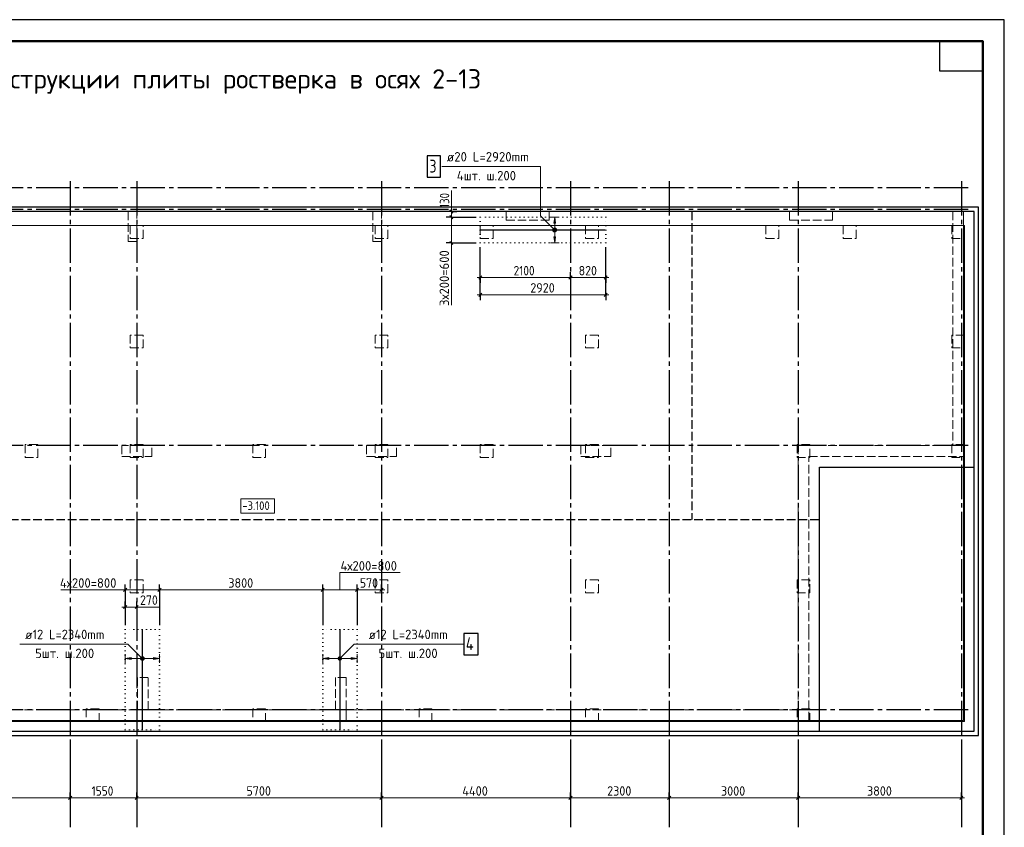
# Model space of a CAD drawing. Header units: millimetres. Extents: x 0 to 42000, y 0 to 29700.
# Tile 3 of 3: x 19076 to 42000, y 10896 to 29700. Entities that reach past the tile are written whole.
import ezdxf

# ---------------------------------------------------------------- set-up
doc = ezdxf.new("R2010")
doc.units = ezdxf.units.MM
for name, pattern in [('______2', [270, 200, -70]), ('______5', [1100, 800, -100, 100, -100]), ('______9', [100, 0, -100])]:
    doc.linetypes.add(name, pattern=pattern)
for name, color, linetype, lineweight in [('Standard', 7, 'Continuous', 25), ('ЖБ Пилон', 7, 'Continuous', 35), ('ЖБ Плита Фундамента верхний уровень', 7, 'Continuous', 35), ('ЖБ Стена верхний уровень', 7, 'Continuous', 35), ('Общий01', 7, 'Continuous', 13), ('Позиционная метка номер позиции', 7, 'Continuous', 13), ('Примечания', 7, 'Continuous', 13), ('Размерная линия_ общее', 7, 'Continuous', 13), ('Текст_ общее', 7, 'Continuous', 25)]:
    doc.layers.add(name, color=color, linetype=linetype, lineweight=lineweight)
doc.layers.add('Оси', color=7, linetype='______5', true_color=0x656565)
doc.styles.add('ISOCPEUR', font='txt')

msp = doc.modelspace()

# ---------------------------------------------------------------- hatches: boundary and pattern name
at = {"linetype": 'Continuous', "lineweight": 13, "transparency": 33554687}
for points in [[(31553, 24962), (31533, 25102), (31513, 24962)], [(22190, 14806), (22330, 14826), (22190, 14846)], [(26790, 14806), (26930, 14826), (26790, 14846)]]:
    msp.add_hatch(color=7, dxfattribs=at).paths.add_polyline_path(points)
for points in [[(31553, 24642), (31533, 24502), (31513, 24642)], [(21670, 14806), (21530, 14826), (21670, 14846)], [(26270, 14806), (26130, 14826), (26270, 14846)]]:
    msp.add_hatch(color=7, dxfattribs=at).paths.add_polyline_path(points, flags=16)
at = {"layer": 'Позиционная метка номер позиции', "linetype": 'Continuous', "lineweight": 13, "transparency": 33554687}
for points in [[(31501, 24770), (31544, 24845), (31490, 24790)], [(31490, 24790), (31544, 24845), (31521, 24845)], [(31490, 24790), (31521, 24845), (31490, 24813)], [(31490, 24813), (31521, 24845), (31501, 24833)], [(31501, 24770), (31565, 24833), (31544, 24845)], [(31521, 24758), (31565, 24833), (31501, 24770)], [(31521, 24758), (31576, 24813), (31565, 24833)], [(31544, 24758), (31576, 24813), (31521, 24758)], [(31544, 24758), (31576, 24790), (31576, 24813)], [(31576, 24790), (31544, 24758), (31565, 24770)], [(21898, 14794), (21941, 14869), (21887, 14814)], [(21887, 14814), (21941, 14869), (21918, 14869)], [(21887, 14814), (21918, 14869), (21887, 14837)], [(21887, 14837), (21918, 14869), (21898, 14857)], [(21898, 14794), (21962, 14857), (21941, 14869)], [(21918, 14782), (21962, 14857), (21898, 14794)], [(21918, 14782), (21973, 14837), (21962, 14857)], [(21941, 14782), (21973, 14837), (21918, 14782)], [(21941, 14782), (21973, 14814), (21973, 14837)], [(21973, 14814), (21941, 14782), (21962, 14794)], [(26487, 14837), (26562, 14794), (26498, 14857)], [(26487, 14814), (26541, 14782), (26487, 14837)], [(26487, 14837), (26541, 14782), (26562, 14794)], [(26518, 14782), (26487, 14814), (26498, 14794)], [(26487, 14814), (26518, 14782), (26541, 14782)], [(26498, 14857), (26573, 14814), (26518, 14869)], [(26498, 14857), (26562, 14794), (26573, 14814)], [(26518, 14869), (26573, 14814), (26573, 14837)], [(26518, 14869), (26573, 14837), (26541, 14869)], [(26541, 14869), (26573, 14837), (26562, 14857)]]:
    msp.add_hatch(color=7, dxfattribs=at).paths.add_polyline_path(points)

# ---------------------------------------------------------------- linework, layer by layer
at = {"color": 251, "linetype": 'Continuous', "lineweight": 13, "true_color": 0x494949, "transparency": 33554687}
for p, q in [((31533, 25102), (31433, 25102)), ((31533, 25102), (31513, 24962)), ((31553, 24962), (31533, 25102)), ((31533, 25102), (31633, 25102)), ((31533, 25102), (31533, 25102)), ((31513, 24962), (31553, 24962)), ((31533, 24642), (31533, 24962)), ((31533, 24502), (31513, 24642)), ((31513, 24642), (31553, 24642)), ((31553, 24642), (31533, 24502)), ((31533, 24502), (31433, 24502)), ((31533, 24502), (31633, 24502)), ((31533, 24502), (31533, 24502)), ((21530, 14826), (21530, 14926)), ((22330, 14826), (22330, 14926)), ((26130, 14826), (26130, 14926)), ((26930, 14826), (26930, 14926)), ((21530, 14826), (21670, 14846)), ((21670, 14806), (21530, 14826)), ((21530, 14826), (21530, 14726)), ((21530, 14826), (21530, 14826)), ((21670, 14846), (21670, 14806)), ((21670, 14826), (22190, 14826)), ((22330, 14826), (22190, 14846)), ((22190, 14846), (22190, 14806)), ((22190, 14806), (22330, 14826)), ((22330, 14826), (22330, 14726)), ((22330, 14826), (22330, 14826)), ((26130, 14826), (26270, 14846)), ((26270, 14806), (26130, 14826)), ((26130, 14826), (26130, 14726)), ((26130, 14826), (26130, 14826)), ((26270, 14846), (26270, 14806)), ((26270, 14826), (26790, 14826)), ((26930, 14826), (26790, 14846)), ((26790, 14846), (26790, 14806)), ((26790, 14806), (26930, 14826)), ((26930, 14826), (26930, 14726)), ((26930, 14826), (26930, 14826))]:
    msp.add_line(p, q, dxfattribs=at)
at = {"color": 7, "linetype": 'Continuous', "lineweight": 25, "transparency": 33554687}
for p, q in [((32710, 24802), (29810, 24802)), ((32710, 24802), (29810, 24802)), ((21930, 15496), (21930, 13168)), ((21930, 15496), (21930, 13168)), ((26530, 15496), (26530, 13168)), ((26530, 15496), (26530, 13168))]:
    msp.add_line(p, q, dxfattribs=at)
for points in [[(28565, 26030), (28875, 26030), (28875, 26530), (28565, 26530), (28565, 26030)], [(29413, 14909), (29753, 14909), (29753, 15409), (29413, 15409), (29413, 14909)]]:
    msp.add_lwpolyline(points, dxfattribs=at)
at = {"layer": 'Standard', "color": 7, "linetype": 'Continuous', "lineweight": 35, "transparency": 33554687}
for p, q in [((41500, 27600), (41500, 20500)), ((41500, 27200), (41500, 20100))]:
    msp.add_line(p, q, dxfattribs=at)
at = {"layer": 'Standard', "color": 7, "linetype": 'Continuous', "lineweight": 50, "transparency": 33554687}
msp.add_line((41500, 27100), (41500, 23200), dxfattribs=at)
at = {"layer": 'Standard', "color": 7, "linetype": '______9', "lineweight": 13, "transparency": 33554687}
for p, q in [((22330, 15502), (21530, 15502)), ((21530, 15502), (21530, 13162)), ((22330, 13162), (22330, 15502)), ((26930, 15502), (26130, 15502)), ((26130, 15502), (26130, 13162)), ((26930, 13162), (26930, 15502)), ((21530, 13162), (22330, 13162)), ((26130, 13162), (26930, 13162))]:
    msp.add_line(p, q, dxfattribs=at)
at = {"layer": 'Standard', "color": 7, "linetype": 'Continuous', "lineweight": 25, "transparency": 33554687}
for points in [[(0, 0), (42000, 0), (42000, 29700), (0, 29700), (0, 0)], [(41500, 29200), (41500, 28500), (40500, 28500), (40500, 29200), (41500, 29200)]]:
    msp.add_lwpolyline(points, close=True, dxfattribs=at)
at = {"layer": 'Standard', "color": 7, "linetype": 'Continuous', "lineweight": 50, "transparency": 33554687}
msp.add_lwpolyline([(2000, 29200), (41500, 29200), (41500, 500), (2000, 500), (2000, 29200)], close=True, dxfattribs=at)
at = {"layer": 'Standard', "color": 7, "linetype": 'Continuous', "lineweight": 18, "transparency": 33554687}
msp.add_lwpolyline([(41500, 29200), (2000, 29200), (2000, 6000), (41500, 6000), (41500, 29200)], dxfattribs=at)
at = {"layer": 'Standard', "color": 254, "linetype": 'Continuous', "lineweight": 25, "true_color": 0xc4c4ff, "transparency": 33554687}
msp.add_lwpolyline([(3900, 13032), (41400, 13032), (41400, 25332), (3900, 25332), (3900, 13032)], dxfattribs=at)
at = {"layer": 'Standard', "color": 7, "linetype": 'Continuous', "lineweight": 25, "transparency": 33554687}
msp.add_lwpolyline([(4000, 13132), (41300, 13132), (41300, 25232), (4000, 25232), (4000, 13132)], dxfattribs=at)
at = {"layer": 'Standard', "color": 7, "linetype": 'Continuous', "lineweight": 13, "transparency": 33554687}
for points in [[(4250, 13382), (41050, 13382), (41050, 25232), (4250, 25232), (4250, 13382)], [(4225, 13357), (41075, 13357), (41075, 24907), (4225, 24907), (4225, 13357)]]:
    msp.add_lwpolyline(points, dxfattribs=at)
at = {"layer": 'ЖБ Пилон', "color": 253, "linetype": '______2', "lineweight": 13, "true_color": 0xa0a0a0, "transparency": 33554687}
for p, q in [((21800, 25232), (21600, 25232)), ((21600, 25232), (21600, 24532)), ((21800, 24532), (21800, 25232)), ((27500, 25232), (27300, 25232)), ((27300, 25232), (27300, 24532)), ((27500, 24532), (27500, 25232)), ((31400, 25232), (30400, 25232)), ((30400, 25232), (30400, 25032)), ((31400, 25032), (31400, 25232)), ((38000, 25232), (37000, 25232)), ((37000, 25232), (37000, 25032)), ((38000, 25032), (38000, 25232)), ((30400, 25032), (31400, 25032)), ((37000, 25032), (38000, 25032)), ((21950, 24907), (21650, 24907)), ((21650, 24907), (21650, 24607)), ((21950, 24607), (21950, 24907)), ((27650, 24907), (27350, 24907)), ((27350, 24907), (27350, 24607)), ((27650, 24607), (27650, 24907)), ((30100, 24907), (29800, 24907)), ((29800, 24907), (29800, 24607)), ((30100, 24607), (30100, 24907)), ((32550, 24907), (32250, 24907)), ((32250, 24907), (32250, 24607)), ((32550, 24607), (32550, 24907)), ((36750, 24907), (36450, 24907)), ((36450, 24907), (36450, 24607)), ((36750, 24607), (36750, 24907)), ((38550, 24907), (38250, 24907)), ((38250, 24907), (38250, 24607)), ((38550, 24607), (38550, 24907)), ((41075, 24907), (40775, 24907)), ((40775, 24907), (40775, 24607)), ((41075, 24607), (41075, 24907)), ((21600, 24532), (21800, 24532)), ((21650, 24607), (21950, 24607)), ((27300, 24532), (27500, 24532)), ((27350, 24607), (27650, 24607)), ((29800, 24607), (30100, 24607)), ((32250, 24607), (32550, 24607)), ((36450, 24607), (36750, 24607)), ((38250, 24607), (38550, 24607)), ((40775, 24607), (41075, 24607)), ((21950, 22357), (21650, 22357)), ((21650, 22357), (21650, 22057)), ((21950, 22057), (21950, 22357)), ((27650, 22357), (27350, 22357)), ((27350, 22357), (27350, 22057)), ((27650, 22057), (27650, 22357)), ((32550, 22357), (32250, 22357)), ((32250, 22357), (32250, 22057)), ((32550, 22057), (32550, 22357)), ((41075, 22357), (40775, 22357)), ((40775, 22357), (40775, 22057)), ((41075, 22057), (41075, 22357)), ((21650, 22057), (21950, 22057)), ((27350, 22057), (27650, 22057)), ((32250, 22057), (32550, 22057)), ((40775, 22057), (41075, 22057)), ((19500, 19807), (19200, 19807)), ((19200, 19807), (19200, 19507)), ((19500, 19507), (19500, 19807)), ((22150, 19782), (21450, 19782)), ((21450, 19782), (21450, 19532)), ((21950, 19807), (21650, 19807)), ((21650, 19807), (21650, 19507)), ((21950, 19507), (21950, 19807)), ((22150, 19532), (22150, 19782)), ((24800, 19807), (24500, 19807)), ((24500, 19807), (24500, 19507)), ((24800, 19507), (24800, 19807)), ((27850, 19782), (27150, 19782)), ((27150, 19782), (27150, 19532)), ((27650, 19807), (27350, 19807)), ((27350, 19807), (27350, 19507)), ((27650, 19507), (27650, 19807)), ((27850, 19532), (27850, 19782)), ((30100, 19807), (29800, 19807)), ((29800, 19807), (29800, 19507)), ((30100, 19507), (30100, 19807)), ((32840, 19782), (32140, 19782)), ((32140, 19782), (32140, 19532)), ((32550, 19807), (32250, 19807)), ((32250, 19807), (32250, 19507)), ((32550, 19507), (32550, 19807)), ((32840, 19532), (32840, 19782)), ((37475, 19807), (37175, 19807)), ((37175, 19807), (37175, 19507)), ((37475, 19507), (37475, 19807)), ((41075, 19807), (40775, 19807)), ((40775, 19807), (40775, 19507)), ((41075, 19507), (41075, 19807)), ((19200, 19507), (19500, 19507)), ((21450, 19532), (22150, 19532)), ((21650, 19507), (21950, 19507)), ((24500, 19507), (24800, 19507)), ((27150, 19532), (27850, 19532)), ((27350, 19507), (27650, 19507)), ((29800, 19507), (30100, 19507)), ((32140, 19532), (32840, 19532)), ((32250, 19507), (32550, 19507)), ((37175, 19507), (37475, 19507)), ((40775, 19507), (41075, 19507)), ((21950, 16657), (21650, 16657)), ((21650, 16657), (21650, 16357)), ((21950, 16357), (21950, 16657)), ((27650, 16657), (27350, 16657)), ((27350, 16657), (27350, 16357)), ((27650, 16357), (27650, 16657)), ((32550, 16657), (32250, 16657)), ((32250, 16657), (32250, 16357)), ((32550, 16357), (32550, 16657)), ((37475, 16657), (37175, 16657)), ((37175, 16657), (37175, 16357)), ((37475, 16357), (37475, 16657)), ((21650, 16357), (21950, 16357)), ((27350, 16357), (27650, 16357)), ((32250, 16357), (32550, 16357)), ((37175, 16357), (37475, 16357)), ((20925, 13657), (20625, 13657)), ((20625, 13657), (20625, 13357)), ((20925, 13357), (20925, 13657)), ((24800, 13657), (24500, 13657)), ((24500, 13657), (24500, 13357)), ((24800, 13357), (24800, 13657)), ((28675, 13657), (28375, 13657)), ((28375, 13657), (28375, 13357)), ((28675, 13357), (28675, 13657)), ((32550, 13657), (32250, 13657)), ((32250, 13657), (32250, 13357)), ((32550, 13357), (32550, 13657)), ((37475, 13657), (37175, 13657)), ((37175, 13657), (37175, 13357)), ((37475, 13357), (37475, 13657)), ((20625, 13357), (20925, 13357)), ((24500, 13357), (24800, 13357)), ((28375, 13357), (28675, 13357)), ((32250, 13357), (32550, 13357)), ((37175, 13357), (37475, 13357))]:
    msp.add_line(p, q, dxfattribs=at)
at = {"layer": 'ЖБ Плита Фундамента верхний уровень', "color": 251, "linetype": 'Continuous', "lineweight": 25, "true_color": 0x656565, "transparency": 33554687}
for p, q in [((41300, 25232), (4000, 25232)), ((41300, 19282), (41300, 25232)), ((37700, 13132), (37700, 19282)), ((37700, 19282), (41300, 19282)), ((12100, 13132), (37700, 13132))]:
    msp.add_line(p, q, dxfattribs=at)
at = {"layer": 'ЖБ Стена верхний уровень', "color": 253, "linetype": '______2', "lineweight": 13, "true_color": 0xa0a0a0, "transparency": 33554687}
for p, q in [((41050, 25232), (40800, 25232)), ((40800, 25232), (40800, 19782)), ((41050, 19782), (41050, 25232)), ((40800, 19782), (37200, 19782)), ((37200, 19782), (37200, 19532)), ((41050, 19532), (41050, 19782)), ((37200, 19532), (37200, 18322)), ((37450, 19532), (41050, 19532)), ((37450, 18322), (37450, 19532)), ((37200, 18322), (37200, 15422)), ((37450, 15422), (37450, 18322)), ((37200, 15422), (37200, 13632)), ((37450, 13382), (37450, 15422)), ((21820, 14382), (21820, 13632)), ((22070, 14382), (21820, 14382)), ((22070, 13632), (22070, 14382)), ((26430, 14382), (26430, 13632)), ((26680, 14382), (26430, 14382)), ((26680, 13382), (26680, 14382)), ((21820, 13632), (18712, 13632)), ((26430, 13632), (22070, 13632)), ((37200, 13632), (26680, 13632)), ((26680, 13632), (26680, 13382)), ((18712, 13382), (21820, 13382)), ((21820, 13382), (22070, 13382)), ((22070, 13382), (26430, 13382)), ((26430, 13382), (26680, 13382)), ((26680, 13382), (37200, 13382)), ((37200, 13382), (37450, 13382))]:
    msp.add_line(p, q, dxfattribs=at)
at = {"layer": 'Общий01', "color": 251, "linetype": 'Continuous', "lineweight": 13, "true_color": 0x656565, "transparency": 33554687}
for p, q in [((29127, 25232), (29127, 25722)), ((29127, 24502), (29127, 23052)), ((21530, 16425), (20030, 16425)), ((21800, 16025), (22340, 16025))]:
    msp.add_line(p, q, dxfattribs=at)
at = {"layer": 'Общий01', "color": 251, "linetype": '______2', "lineweight": 25, "true_color": 0x656565, "transparency": 33554687}
for p, q in [((34727, 25232), (34727, 18062)), ((12100, 18062), (37700, 18062))]:
    msp.add_line(p, q, dxfattribs=at)
at = {"layer": 'Общий01', "color": 7, "linetype": 'Continuous', "lineweight": 18, "transparency": 33554687}
msp.add_lwpolyline([(24225, 18212), (25011, 18212), (25011, 18545), (24225, 18545), (24225, 18212)], dxfattribs=at)
at = {"layer": 'Общий01', "color": 251, "linetype": 'Continuous', "lineweight": 13, "true_color": 0x656565, "transparency": 33554687}
msp.add_lwpolyline([(26530, 16425), (26530, 16825), (27931, 16825)], dxfattribs=at)
at = {"layer": 'Оси', "color": 8, "linetype": '______5', "lineweight": -3, "transparency": 33554687}
for p, q in [((20250, 25939), (20250, 12896)), ((21800, 25939), (21800, 12896)), ((27500, 25939), (27500, 12896)), ((31900, 25939), (31900, 12896)), ((34200, 25939), (34200, 12896)), ((37200, 25939), (37200, 12896)), ((41000, 25939), (41000, 12896)), ((41157, 25782), (3764, 25782)), ((41157, 25282), (3764, 25282)), ((41157, 19782), (3764, 19782)), ((41157, 13632), (3764, 13632))]:
    msp.add_line(p, q, dxfattribs=at)
at = {"layer": 'Оси', "color": 7, "linetype": 'Continuous', "lineweight": 25, "transparency": 33554687}
for p, q in [((20250, 12896), (20250, 10896)), ((21800, 12896), (21800, 10896)), ((27500, 12896), (27500, 10896)), ((31900, 12896), (31900, 10896)), ((34200, 12896), (34200, 10896)), ((37200, 12896), (37200, 10896)), ((41000, 12896), (41000, 10896))]:
    msp.add_line(p, q, dxfattribs=at)
at = {"layer": 'Позиционная метка номер позиции', "color": 7, "linetype": 'Continuous', "lineweight": 13, "transparency": 33554687}
for p, q in [((31501, 24833), (31501, 24833)), ((31501, 24770), (31501, 24770)), ((31565, 24833), (31565, 24833)), ((31565, 24770), (31565, 24770)), ((21898, 14857), (21898, 14857)), ((21898, 14794), (21898, 14794)), ((21962, 14857), (21962, 14857)), ((21962, 14794), (21962, 14794)), ((26498, 14857), (26498, 14857)), ((26498, 14794), (26498, 14794)), ((26562, 14857), (26562, 14857)), ((26562, 14794), (26562, 14794))]:
    msp.add_line(p, q, dxfattribs=at)
for points in [[(31533, 24802), (31200, 25135), (31200, 26280), (28905, 26280)], [(21930, 14826), (21597, 15159), (19082, 15159)], [(26530, 14826), (26863, 15159), (29418, 15159)]]:
    msp.add_lwpolyline(points, dxfattribs=at)
for centre in [(31533, 24802), (21930, 14826), (26530, 14826)]:
    msp.add_circle(centre, 45, dxfattribs=at)
at = {"layer": 'Примечания', "color": 7, "linetype": '______9', "lineweight": 13, "transparency": 33554687}
for p, q in [((29800, 25102), (29800, 24502)), ((32720, 25102), (29800, 25102)), ((32720, 24502), (32720, 25102)), ((29800, 24502), (32720, 24502))]:
    msp.add_line(p, q, dxfattribs=at)
at = {"layer": 'Размерная линия_ общее', "color": 251, "linetype": 'Continuous', "lineweight": -3, "true_color": 0x656565, "transparency": 33554687}
for p, q in [((29127, 25232), (29002, 25232)), ((29127, 25232), (29252, 25232)), ((29127, 25232), (29150, 25232)), ((29127, 25102), (29002, 25102)), ((29127, 25102), (29252, 25102)), ((29127, 25102), (29700, 25102)), ((29127, 24502), (29002, 24502)), ((29127, 24502), (29252, 24502)), ((29127, 24502), (29700, 24502)), ((29800, 23296), (29800, 24402)), ((29800, 23696), (29800, 24402)), ((32720, 23696), (32720, 24402)), ((29800, 23696), (29800, 23821)), ((29800, 23696), (29800, 23571)), ((31900, 23696), (31900, 23821)), ((31900, 23696), (31900, 23571)), ((31900, 23696), (31900, 23696)), ((32720, 23696), (32720, 23821)), ((32720, 23696), (32720, 23571)), ((29800, 23296), (29800, 23421)), ((32720, 23296), (32720, 23421)), ((29800, 23296), (29800, 23171)), ((32720, 23296), (32720, 23171)), ((21530, 16425), (21530, 16550)), ((22330, 16425), (22330, 16550)), ((26130, 16425), (26130, 16550)), ((26930, 16425), (26930, 16550)), ((27500, 16425), (27500, 16550)), ((21530, 16425), (21530, 16300)), ((21530, 16425), (21530, 15602)), ((22330, 16425), (22330, 16300)), ((22330, 16425), (22330, 15602)), ((26130, 16425), (26130, 16300)), ((26130, 16425), (26130, 15602)), ((26930, 16425), (26930, 16300)), ((26930, 16425), (26930, 15602)), ((27500, 16425), (27500, 16300)), ((27500, 16425), (27500, 16130)), ((21530, 16025), (21530, 16150)), ((21800, 16025), (21800, 16150)), ((21530, 16025), (21530, 15900)), ((21530, 16025), (21530, 15602)), ((21800, 16025), (21800, 15900)), ((21800, 16025), (21800, 15602))]:
    msp.add_line(p, q, dxfattribs=at)
at = {"layer": 'Размерная линия_ общее', "color": 251, "linetype": 'Continuous', "lineweight": 25, "true_color": 0x656565, "transparency": 33554687}
for p, q in [((29089, 25269), (29164, 25194)), ((29089, 25139), (29164, 25064)), ((29089, 24539), (29164, 24464)), ((29762, 23658), (29837, 23733)), ((31862, 23658), (31937, 23733)), ((32682, 23658), (32757, 23733)), ((29762, 23258), (29837, 23333)), ((32682, 23258), (32757, 23333)), ((21492, 16388), (21567, 16463)), ((22292, 16388), (22367, 16463)), ((26092, 16388), (26167, 16463)), ((26892, 16388), (26967, 16463)), ((27462, 16388), (27537, 16463)), ((21492, 15988), (21567, 16063)), ((21762, 15988), (21837, 16063))]:
    msp.add_line(p, q, dxfattribs=at)
at = {"layer": 'Размерная линия_ общее', "color": 251, "linetype": 'Continuous', "lineweight": 13, "true_color": 0x656565, "transparency": 33554687}
for p, q in [((29127, 25232), (29127, 25307)), ((29127, 25102), (29127, 24502)), ((29127, 24502), (29127, 24427)), ((29800, 23696), (29725, 23696)), ((29800, 23696), (31900, 23696)), ((31900, 23696), (32720, 23696)), ((32720, 23696), (32795, 23696)), ((29800, 23296), (29725, 23296)), ((29800, 23296), (32720, 23296)), ((32720, 23296), (32795, 23296)), ((21530, 16425), (21455, 16425)), ((21530, 16425), (22330, 16425)), ((22330, 16425), (26130, 16425)), ((26130, 16425), (26930, 16425)), ((26930, 16425), (27500, 16425)), ((27500, 16425), (27575, 16425)), ((21530, 16025), (21455, 16025)), ((21530, 16025), (21800, 16025)), ((21800, 16025), (21875, 16025))]:
    msp.add_line(p, q, dxfattribs=at)
at = {"layer": 'Размерная линия_ общее', "color": 253, "linetype": 'Continuous', "lineweight": -3, "true_color": 0xa0a0a0, "transparency": 33554687}
for p, q in [((20250, 11582), (20250, 11707)), ((21800, 11582), (21800, 11707)), ((27500, 11582), (27500, 11707)), ((31900, 11582), (31900, 11707)), ((34200, 11582), (34200, 11707)), ((37200, 11582), (37200, 11707)), ((41000, 11582), (41000, 11707)), ((20250, 11582), (20250, 11457)), ((20250, 11582), (20250, 11096)), ((21800, 11582), (21800, 11457)), ((21800, 11582), (21800, 11096)), ((27500, 11582), (27500, 11457)), ((27500, 11582), (27500, 11096)), ((31900, 11582), (31900, 11457)), ((31900, 11582), (31900, 11096)), ((34200, 11582), (34200, 11457)), ((34200, 11582), (34200, 11096)), ((37200, 11582), (37200, 11457)), ((37200, 11582), (37200, 11096)), ((41000, 11582), (41000, 11457)), ((41000, 11582), (41000, 11096))]:
    msp.add_line(p, q, dxfattribs=at)
at = {"layer": 'Размерная линия_ общее', "color": 7, "linetype": 'Continuous', "lineweight": 13, "transparency": 33554687}
for p, q in [((17200, 11582), (20250, 11582)), ((20250, 11582), (21800, 11582)), ((21800, 11582), (27500, 11582)), ((27500, 11582), (31900, 11582)), ((31900, 11582), (34200, 11582)), ((34200, 11582), (37200, 11582)), ((37200, 11582), (41000, 11582)), ((41000, 11582), (41075, 11582))]:
    msp.add_line(p, q, dxfattribs=at)
at = {"layer": 'Размерная линия_ общее', "color": 7, "linetype": 'Continuous', "lineweight": 25, "transparency": 33554687}
for p, q in [((20212, 11544), (20287, 11619)), ((21762, 11544), (21837, 11619)), ((27462, 11544), (27537, 11619)), ((31862, 11544), (31937, 11619)), ((34162, 11544), (34237, 11619)), ((37162, 11544), (37237, 11619)), ((40962, 11544), (41037, 11619))]:
    msp.add_line(p, q, dxfattribs=at)
at = {"layer": 'Размерная линия_ общее', "color": 251, "linetype": 'Continuous', "lineweight": 13, "true_color": 0x656565, "transparency": 33554687}
msp.add_lwpolyline([(29127, 25232), (29127, 25222), (29127, 25222), (29127, 25102)], dxfattribs=at)
at = {"layer": 'Размерная линия_ общее', "color": 251, "linetype": 'Continuous', "lineweight": -3, "true_color": 0x656565, "transparency": 33554687}
msp.add_lwpolyline([(32720, 23296), (32720, 24310), (32720, 24310), (32720, 24402)], dxfattribs=at)

# ---------------------------------------------------------------- texts
at = {"color": 7, "linetype": 'Continuous', "lineweight": 13, "transparency": 33554687, "attachment_point": 7, "style": 'ISOCPEUR'}
for s, insert, char_height, width in [('\\W0.98;ø20 L=2920mm ', (29021, 26398), 220, 2196.66), ('\\W0.78;3', (28615, 26140), 300, 326.41), ('\\W0.97;4шт. ш.200 ', (29252, 25958), 220, 1734.41), ('\\W0.96;ø12 L=2340mm ', (19205, 15276), 220, 2172.6), ('\\W0.96;ø12 L=2340mm ', (27201, 15276), 220, 2172.62), ('\\W0.80;4', (29463, 15019), 300, 359.83), ('\\W0.97;5шт. ш.200 ', (19436, 14836), 220, 1712.32), ('\\W0.97;5шт. ш.200 ', (27432, 14836), 220, 1712.33)]:
    msp.add_mtext(s, dxfattribs=dict(at, insert=insert, char_height=char_height, width=width))
at = {"layer": 'Общий01', "color": 7, "linetype": 'Continuous', "lineweight": 18, "transparency": 33554687, "insert": (24258, 18285), "char_height": 200, "width": 809.42, "attachment_point": 7, "style": 'ISOCPEUR'}
msp.add_mtext('\\W0.90;-3.100', dxfattribs=at)
at = {"layer": 'Размерная линия_ общее', "color": 251, "linetype": 'Continuous', "lineweight": 25, "true_color": 0x656565, "transparency": 33554687, "char_height": 220, "attachment_point": 7, "rotation": 90, "style": 'ISOCPEUR'}
for s, insert, width in [('\\W0.83;130', (29077, 25319), 508.57), ('\\W0.97;3х200=600', (29071, 23033), 1491.43)]:
    msp.add_mtext(s, dxfattribs=dict(at, insert=insert, width=width))
at = {"layer": 'Размерная линия_ общее', "color": 251, "linetype": 'Continuous', "lineweight": 25, "true_color": 0x656565, "transparency": 33554687, "char_height": 220, "attachment_point": 7, "style": 'ISOCPEUR'}
for s, insert, width in [('\\W0.87;2100', (30575, 23746), 666.9), ('\\W0.91;820', (32090, 23746), 561.98), ('\\W0.93;2920', (30963, 23346), 718.1), ('\\W0.97;4х200=800', (26544, 16873), 1513.53), ('\\W0.97;4х200=800', (20012, 16474), 1513.53), ('\\W0.93;3800', (23933, 16475), 718.09), ('\\W0.91;570', (26995, 16475), 561.99), ('\\W0.91;270', (21877, 16075), 561.99)]:
    msp.add_mtext(s, dxfattribs=dict(at, insert=insert, width=width))
at = {"layer": 'Размерная линия_ общее', "color": 7, "linetype": 'Continuous', "lineweight": 25, "transparency": 33554687, "char_height": 220, "attachment_point": 7, "style": 'ISOCPEUR'}
for s, insert, width in [('\\W0.87;1550', (20750, 11632), 666.9), ('\\W0.93;5700', (24353, 11632), 718.11), ('\\W0.94;4400', (29381, 11632), 762.65), ('\\W0.93;2300', (32753, 11632), 718.1), ('\\W0.93;3000', (35403, 11632), 718.09), ('\\W0.93;3800', (38803, 11632), 718.09)]:
    msp.add_mtext(s, dxfattribs=dict(at, insert=insert, width=width))
at = {"layer": 'Текст_ общее', "color": 7, "linetype": 'Continuous', "lineweight": 50, "transparency": 33554687, "insert": (3000, 27975), "char_height": 450, "width": 27140.72, "attachment_point": 7, "style": 'ISOCPEUR'}
msp.add_mtext('\\W0.99;Схема дополнительного армирования нижней зоны конструкции плиты ростверка в осях 2-13', dxfattribs=at)

doc.saveas('drawing.dxf')
